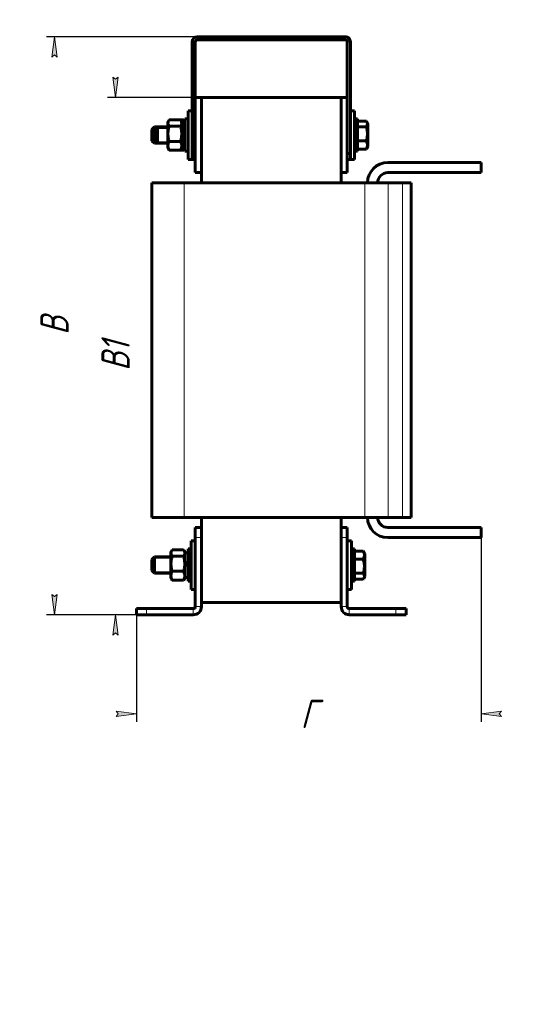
# Model space of a CAD drawing. Header units: millimetres. Extents: x 0 to 297, y 0 to 420.
# Tile 2 of 3: x 173 to 297, y 0 to 243. Entities that reach past the tile are written whole.
import ezdxf

# ---------------------------------------------------------------- set-up
doc = ezdxf.new("R2010")
doc.units = ezdxf.units.MM
doc.linetypes.add('K5LT_BASIC', pattern=[0])
doc.linetypes.add('K5LT_THIN', pattern=[0])
doc.layers.add('Системный слой', color=7, linetype='Continuous')
doc.styles.add('KDIMTEXTSTYLE', font='GOST_AU.SHX', dxfattribs={"width": 0.96, "oblique": 15, "height": 5})
doc.dimstyles.new('KDIMSTYLE (0.50)', dxfattribs={"dimtxt": 5, "dimasz": 1, "dimexe": 2, "dimexo": 0, "dimgap": 1, "dimtad": 1, "dimlfac": 2, "dimtxsty": 'KDIMTEXTSTYLE', "dimsah": 1, "dimcen": 0, "dimdle": 1, "dimadec": 0, "dimazin": 0, "dimtfac": 0.667, "dimtmove": 0, "dimatfit": 3, "dimfxl": 1, "dimtvp": 1, "dimtolj": 1, "dimtzin": 0, "dimarcsym": 0})

# ---------------------------------------------------------------- blocks, each defined once
blk = doc.blocks.new('U18')
at = {"layer": 'Системный слой', "color": 150, "linetype": 'K5LT_BASIC', "lineweight": 60, "true_color": 0x0080ff}
for p, q in [((214.8309477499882, 108.8813929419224), (214.8309477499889, 114.2955377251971)), ((214.8309477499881, 102.2955377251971), (214.8309477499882, 108.8813929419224))]:
    blk.add_line(p, q, dxfattribs=at)
blk = doc.blocks.new('U19')
at = {"layer": 'Системный слой', "color": 150, "linetype": 'K5LT_BASIC', "lineweight": 60, "true_color": 0x0080ff}
for p, q in [((214.0809477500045, 220.2955377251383), (214.0809477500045, 215.4616491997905)), ((214.0809477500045, 215.4616491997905), (214.0809477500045, 208.2955377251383))]:
    blk.add_line(p, q, dxfattribs=at)
blk = doc.blocks.new('U20')
at = {"layer": 'Системный слой', "color": 150, "linetype": 'K5LT_BASIC', "lineweight": 60, "true_color": 0x0080ff}
for p, q in [((209.9157133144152, 111.6633764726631), (209.8526551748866, 111.460101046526)), ((210.0149206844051, 111.8641881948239), (209.9157133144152, 111.6633764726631)), ((210.0482347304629, 111.9198150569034), (210.0149206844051, 111.8641881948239)), ((210.0837164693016, 111.9752126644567), (210.0482347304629, 111.9198150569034)), ((210.1212260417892, 112.0303820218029), (210.0837164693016, 111.9752126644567)), ((209.8526551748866, 111.460101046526), (209.8309477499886, 111.2553400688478))]:
    blk.add_line(p, q, dxfattribs=at)
blk = doc.blocks.new('U21')
at = {"layer": 'Системный слой', "color": 150, "linetype": 'K5LT_BASIC', "lineweight": 60, "true_color": 0x0080ff}
for p, q in [((212.9781817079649, 111.9752093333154), (212.9406694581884, 112.0303820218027)), ((213.0136607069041, 111.9198161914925), (212.9781817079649, 111.9752093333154)), ((213.0469748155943, 111.8641881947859), (213.0136607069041, 111.9198161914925)), ((213.1461809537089, 111.6633754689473), (213.0469748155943, 111.8641881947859)), ((213.2092443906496, 111.4601020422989), (213.1461809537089, 111.6633754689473)), ((213.2309477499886, 111.2553400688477), (213.2092443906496, 111.4601020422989))]:
    blk.add_line(p, q, dxfattribs=at)
blk = doc.blocks.new('U22')
at = {"layer": 'Системный слой', "color": 150, "linetype": 'K5LT_BASIC', "lineweight": 60, "true_color": 0x0080ff}
for p, q in [((205.755947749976, 214.4908227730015), (205.7559477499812, 216.2955377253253)), ((205.7559477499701, 212.2955377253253), (205.755947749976, 214.4908227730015))]:
    blk.add_line(p, q, dxfattribs=at)
blk = doc.blocks.new('U23')
at = {"layer": 'Системный слой', "color": 150, "linetype": 'K5LT_BASIC', "lineweight": 60, "true_color": 0x0080ff}
for p, q in [((205.1309477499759, 214.4297961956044), (205.1309477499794, 215.6705377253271)), ((205.1309477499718, 212.9205377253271), (205.1309477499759, 214.4297961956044))]:
    blk.add_line(p, q, dxfattribs=at)
blk = doc.blocks.new('U24')
at = {"layer": 'Системный слой', "color": 150, "linetype": 'K5LT_BASIC', "lineweight": 60, "true_color": 0x0080ff}
for p, q in [((255.8809477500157, 218.2955377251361), (255.8809477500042, 214.2955376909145)), ((255.8809477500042, 214.2955376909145), (255.8809477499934, 210.2955377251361))]:
    blk.add_line(p, q, dxfattribs=at)
blk = doc.blocks.new('U25')
at = {"layer": 'Системный слой', "color": 150, "linetype": 'K5LT_BASIC', "lineweight": 60, "true_color": 0x0080ff}
for p, q in [((258.0610226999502, 217.6921576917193), (258.0263960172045, 217.7430863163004)), ((258.0263960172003, 216.3122395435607), (258.2462108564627, 216.7335055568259)), ((258.0937725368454, 217.6410255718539), (258.0610226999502, 217.6921576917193)), ((258.1245240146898, 217.5896766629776), (258.0937725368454, 217.6410255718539)), ((258.283907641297, 217.1638951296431), (258.1245240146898, 217.5896766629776)), ((258.2462108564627, 216.7335055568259), (258.283907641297, 217.1638951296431))]:
    blk.add_line(p, q, dxfattribs=at)
blk = doc.blocks.new('U26')
at = {"layer": 'Системный слой', "color": 150, "linetype": 'K5LT_BASIC', "lineweight": 60, "true_color": 0x0080ff}
for p, q in [((206.5059477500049, 214.4908227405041), (206.5059477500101, 216.2955377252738)), ((206.5059477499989, 212.2955377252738), (206.5059477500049, 214.4908227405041))]:
    blk.add_line(p, q, dxfattribs=at)
blk = doc.blocks.new('U27')
at = {"layer": 'Системный слой', "color": 150, "linetype": 'K5LT_BASIC', "lineweight": 60, "true_color": 0x0080ff}
for p, q in [((205.8809477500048, 214.4297961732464), (205.8809477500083, 215.6705377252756)), ((205.8809477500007, 212.9205377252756), (205.8809477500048, 214.4297961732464))]:
    blk.add_line(p, q, dxfattribs=at)
blk = doc.blocks.new('U28')
at = {"layer": 'Системный слой', "color": 150, "linetype": 'K5LT_BASIC', "lineweight": 60, "true_color": 0x0080ff}
for p, q in [((255.1309477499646, 107.9049675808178), (255.1309477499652, 112.2955377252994)), ((255.1309477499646, 104.2955377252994), (255.1309477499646, 107.9049675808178))]:
    blk.add_line(p, q, dxfattribs=at)
blk = doc.blocks.new('U29')
at = {"layer": 'Системный слой', "color": 150, "linetype": 'K5LT_BASIC', "lineweight": 60, "true_color": 0x0080ff}
for p, q in [((209.1026551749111, 217.4601010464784), (209.0809477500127, 217.2553400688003)), ((209.1657133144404, 217.6633764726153), (209.1026551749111, 217.4601010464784)), ((209.2649206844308, 217.8641881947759), (209.1657133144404, 217.6633764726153)), ((209.2982347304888, 217.9198150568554), (209.2649206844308, 217.8641881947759)), ((209.3337164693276, 217.9752126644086), (209.2982347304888, 217.9198150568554)), ((209.3712260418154, 218.0303820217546), (209.3337164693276, 217.9752126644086))]:
    blk.add_line(p, q, dxfattribs=at)
blk = doc.blocks.new('U30')
at = {"layer": 'Системный слой', "color": 150, "linetype": 'K5LT_BASIC', "lineweight": 60, "true_color": 0x0080ff}
for p, q in [((212.2281817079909, 217.9752093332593), (212.1906694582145, 218.0303820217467)), ((212.2636607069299, 217.9198161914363), (212.2281817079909, 217.9752093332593)), ((212.29697481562, 217.8641881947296), (212.2636607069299, 217.9198161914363)), ((212.3961809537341, 217.6633754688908), (212.29697481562, 217.8641881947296)), ((212.4592443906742, 217.4601020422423), (212.3961809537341, 217.6633754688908)), ((212.4809477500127, 217.255340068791), (212.4592443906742, 217.4601020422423))]:
    blk.add_line(p, q, dxfattribs=at)
blk = doc.blocks.new('U31')
at = {"layer": 'Системный слой', "color": 150, "linetype": 'K5LT_BASIC', "lineweight": 60, "true_color": 0x0080ff}
for p, q in [((214.0309477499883, 108.6861078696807), (214.0309477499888, 112.2955377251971)), ((214.0309477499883, 104.2955377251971), (214.0309477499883, 108.6861078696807))]:
    blk.add_line(p, q, dxfattribs=at)
blk = doc.blocks.new('U32')
at = {"layer": 'Системный слой', "color": 150, "linetype": 'K5LT_BASIC', "lineweight": 60, "true_color": 0x0080ff}
for p, q in [((255.0809477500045, 220.2955377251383), (255.0809477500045, 214.2955377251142)), ((255.0809477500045, 214.2955377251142), (255.0809477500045, 208.2955377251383))]:
    blk.add_line(p, q, dxfattribs=at)
blk = doc.blocks.new('U33')
at = {"layer": 'Системный слой', "color": 150, "linetype": 'K5LT_BASIC', "lineweight": 60, "true_color": 0x0080ff}
for p, q in [((254.3309477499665, 107.7096825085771), (254.3309477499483, 114.2955377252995)), ((254.3309477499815, 102.2955377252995), (254.3309477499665, 107.7096825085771))]:
    blk.add_line(p, q, dxfattribs=at)
blk = doc.blocks.new('U34')
at = {"layer": 'Системный слой', "color": 150, "linetype": 'K5LT_BASIC', "lineweight": 60, "true_color": 0x0080ff}
for p, q in [((213.1948381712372, 211.0711092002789), (213.2267075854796, 211.2455377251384)), ((212.9406694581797, 210.5606934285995), (212.9781790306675, 210.6158627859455)), ((212.9781790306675, 210.6158627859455), (213.0136607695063, 210.6712603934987)), ((213.0136607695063, 210.6712603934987), (213.0469748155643, 210.7268872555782)), ((213.0469748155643, 210.7268872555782), (213.1337362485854, 210.898061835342)), ((213.1337362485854, 210.898061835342), (213.1948381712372, 211.0711092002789))]:
    blk.add_line(p, q, dxfattribs=at)
blk = doc.blocks.new('U35')
at = {"layer": 'Системный слой', "color": 150, "linetype": 'K5LT_BASIC', "lineweight": 60, "true_color": 0x0080ff}
for p, q in [((213.0434618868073, 217.8046814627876), (212.9406694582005, 218.0303820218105)), ((213.1270439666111, 217.5763160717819), (213.0434618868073, 217.8046814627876)), ((213.1879145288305, 217.3455377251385), (213.1270439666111, 217.5763160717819))]:
    blk.add_line(p, q, dxfattribs=at)
blk = doc.blocks.new('U36')
at = {"layer": 'Системный слой', "color": 150, "linetype": 'K5LT_BASIC', "lineweight": 60, "true_color": 0x0080ff}
for p, q in [((213.2809477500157, 218.2955377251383), (213.2809477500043, 214.2955377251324)), ((213.2809477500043, 214.2955377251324), (213.2809477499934, 210.2955377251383))]:
    blk.add_line(p, q, dxfattribs=at)
blk = doc.blocks.new('U37')
at = {"layer": 'Системный слой', "color": 150, "linetype": 'K5LT_BASIC', "lineweight": 60, "true_color": 0x0080ff}
for p, q in [((217.3309477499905, 223.5455377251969), (217.3309477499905, 202.5455377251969)), ((217.3309477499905, 120.0455377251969), (217.3309477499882, 117.5455377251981))]:
    blk.add_line(p, q, dxfattribs=at)
blk = doc.blocks.new('U38')
at = {"layer": 'Системный слой', "color": 150, "linetype": 'K5LT_BASIC', "lineweight": 60, "true_color": 0x0080ff}
for p, q in [((251.8309477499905, 223.5455377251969), (251.8309477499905, 202.5455377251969)), ((251.8309477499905, 120.0455377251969), (251.8309477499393, 117.5455377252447))]:
    blk.add_line(p, q, dxfattribs=at)
blk = doc.blocks.new('U39')
at = {"layer": 'Системный слой', "color": 150, "linetype": 'K5LT_BASIC', "lineweight": 60, "true_color": 0x0080ff}
for p, q in [((257.49620928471, 105.8575633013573), (257.276396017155, 106.278835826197)), ((257.2763960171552, 104.8479891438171), (257.3110202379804, 104.8989147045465)), ((257.3110202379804, 104.8989147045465), (257.3437726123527, 104.9500509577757)), ((257.3437726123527, 104.9500509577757), (257.3745240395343, 105.0013988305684)), ((257.3745240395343, 105.0013988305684), (257.5339056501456, 105.427167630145)), ((257.5339056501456, 105.427167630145), (257.49620928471, 105.8575633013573))]:
    blk.add_line(p, q, dxfattribs=at)
blk = doc.blocks.new('KDIMARROW_01')
at = {"layer": 'Системный слой'}
blk.add_hatch(color=0, dxfattribs=at).paths.add_polyline_path([(0, 0), (-5, 0.658262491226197), (-4.5, 5.51091059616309e-16), (-5, -0.6582624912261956)])
at = {"layer": 'Системный слой', "color": 0, "linetype": 'K5LT_THIN', "lineweight": 18}
for p, q in [((-4.5, 5.51091059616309e-16), (-5, 0.658262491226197)), ((-5, 0.658262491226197), (0, 0)), ((0, 0), (-5, -0.6582624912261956)), ((-5, -0.6582624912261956), (-4.5, 5.51091059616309e-16)), ((0, 0), (-1, 0))]:
    blk.add_line(p, q, dxfattribs=at)

msp = doc.modelspace()

# ---------------------------------------------------------------- linework, layer by layer
at = {"layer": 'Системный слой', "color": 150, "linetype": 'K5LT_BASIC', "lineweight": 60, "true_color": 0x0080ff}
for p, q in [((216.3309477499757, 238.5455377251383), (252.8309477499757, 238.5455377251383)), ((215.0809477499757, 209.7955377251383), (215.0809477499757, 237.2955377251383)), ((215.8309477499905, 223.5455377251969), (215.8309477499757, 237.2955377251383)), ((216.3309477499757, 237.7955377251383), (252.8309477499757, 237.7955377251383)), ((253.3309477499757, 237.2955377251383), (253.3309477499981, 223.545537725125)), ((254.0809477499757, 237.2955377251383), (254.0809477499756, 209.7955377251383)), ((215.8309477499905, 223.5455377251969), (215.8309477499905, 205.0455377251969)), ((215.8309477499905, 223.5455377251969), (217.3309477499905, 223.5455377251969)), ((217.3309477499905, 223.5455377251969), (217.3309477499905, 223.5955377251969)), ((217.3309477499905, 223.5955377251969), (251.8309477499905, 223.5955377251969)), ((217.3309477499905, 223.5455377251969), (217.3309477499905, 205.0455377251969)), ((217.3309477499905, 223.5455377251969), (251.8309477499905, 223.5455377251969)), ((217.3309477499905, 223.5455377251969), (251.8309477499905, 223.5455377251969)), ((251.8309477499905, 223.5455377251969), (251.8309477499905, 223.5955377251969)), ((251.8309477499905, 223.5455377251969), (251.8309477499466, 205.0455377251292)), ((251.8309477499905, 223.5455377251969), (253.3309477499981, 223.545537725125)), ((253.3309477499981, 223.545537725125), (253.3309477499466, 205.045537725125)), ((214.0809477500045, 220.2955377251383), (215.0809477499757, 220.295537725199)), ((214.8309477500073, 220.2955377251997), (215.0809477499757, 220.295537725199)), ((254.0809477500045, 220.2955377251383), (254.3309477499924, 220.29553772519)), ((254.0809477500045, 220.2955377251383), (255.0809477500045, 220.2955377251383)), ((205.7559477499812, 216.2955377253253), (205.1309477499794, 215.6705377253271)), ((206.5059477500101, 216.2955377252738), (205.7559477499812, 216.2955377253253)), ((206.5059477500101, 216.2955377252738), (205.8809477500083, 215.6705377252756)), ((209.0809477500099, 216.2955377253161), (206.5059477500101, 216.2955377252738)), ((209.2649206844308, 217.8641881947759), (209.0809477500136, 217.5455377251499)), ((209.0809477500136, 217.5455377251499), (209.0809477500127, 217.2553400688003)), ((209.0809477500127, 217.2553400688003), (209.0809477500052, 214.6128759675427)), ((212.1906694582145, 218.0303820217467), (209.3712260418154, 218.0303820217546)), ((212.19066945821, 216.4802981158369), (209.3712260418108, 216.4802981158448)), ((212.9406694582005, 218.0303820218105), (212.1906694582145, 218.0303820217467)), ((212.4809477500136, 217.5455377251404), (212.29697481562, 217.8641881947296)), ((212.4809477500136, 217.5455377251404), (212.4809477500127, 217.255340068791)), ((212.480947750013, 217.3455377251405), (213.280947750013, 217.3455377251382)), ((212.4809477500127, 217.255340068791), (212.4809477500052, 214.6128759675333)), ((213.2309477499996, 217.5455377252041), (213.0469748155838, 217.8641881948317)), ((213.2309477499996, 217.5455377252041), (213.230947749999, 217.3455377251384)), ((213.2809477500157, 218.2955377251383), (214.0809477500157, 218.2955377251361)), ((255.0809477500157, 218.2955377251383), (255.8809477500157, 218.2955377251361)), ((255.8809477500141, 217.7430863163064), (258.0263960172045, 217.7430863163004)), ((255.8809477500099, 216.3122395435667), (258.0263960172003, 216.3122395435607)), ((258.1245240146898, 217.5896766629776), (258.3809477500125, 217.1455377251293)), ((258.3809477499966, 211.4455377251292), (258.3809477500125, 217.1455377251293)), ((209.0809477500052, 214.6128759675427), (209.0809477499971, 211.6530736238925)), ((212.4809477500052, 214.6128759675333), (212.480947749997, 211.6530736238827)), ((205.7559477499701, 212.2955377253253), (205.1309477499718, 212.9205377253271)), ((206.5059477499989, 212.2955377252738), (205.7559477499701, 212.2955377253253)), ((206.5059477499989, 212.2955377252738), (205.8809477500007, 212.9205377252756)), ((209.0809477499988, 212.2955377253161), (206.5059477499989, 212.2955377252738)), ((209.0809477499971, 211.6530736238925), (209.0809477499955, 211.0455377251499)), ((212.1906694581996, 212.7454538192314), (209.3712260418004, 212.7454538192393)), ((212.480947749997, 211.6530736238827), (212.4809477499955, 211.0455377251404)), ((212.480947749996, 211.2455377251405), (213.280947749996, 211.2455377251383)), ((213.2309477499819, 211.2455377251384), (213.2309477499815, 211.0455377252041)), ((255.8809477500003, 212.8646909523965), (258.0263960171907, 212.8646909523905)), ((258.1245240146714, 211.0013987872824), (258.3809477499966, 211.4455377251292)), ((209.2649206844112, 210.7268872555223), (209.0809477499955, 211.0455377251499)), ((212.1906694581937, 210.5606934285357), (209.3712260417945, 210.5606934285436)), ((212.9406694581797, 210.5606934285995), (212.1906694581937, 210.5606934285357)), ((212.4809477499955, 211.0455377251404), (212.2969748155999, 210.7268872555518)), ((213.2309477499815, 211.0455377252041), (213.0469748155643, 210.7268872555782)), ((213.2809477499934, 210.2955377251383), (214.0809477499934, 210.2955377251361)), ((215.8309477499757, 209.7955377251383), (215.0809477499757, 209.7955377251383)), ((215.0809477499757, 209.7955377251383), (215.0809477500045, 208.2955377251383)), ((253.3309477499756, 209.7955377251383), (254.0809477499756, 209.7955377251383)), ((254.0809477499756, 209.7955377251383), (254.0809477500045, 208.2955377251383)), ((255.0809477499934, 210.2955377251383), (255.8809477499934, 210.2955377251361)), ((255.8809477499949, 210.847989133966), (258.0263960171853, 210.84798913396)), ((214.0809477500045, 208.2955377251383), (215.0809477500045, 208.2955377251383)), ((215.0809477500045, 208.2955377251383), (215.8309477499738, 208.2955377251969)), ((253.3309477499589, 208.2955377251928), (254.0809477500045, 208.2955377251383)), ((254.0809477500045, 208.2955377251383), (255.0809477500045, 208.2955377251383)), ((263.3309477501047, 207.545537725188), (286.3309477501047, 207.5455377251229)), ((286.3309477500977, 205.0455377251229), (286.3309477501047, 207.5455377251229)), ((215.8309477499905, 205.0455377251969), (217.3309477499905, 205.0455377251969)), ((251.8309477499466, 205.0455377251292), (253.3309477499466, 205.045537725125)), ((263.3309477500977, 205.045537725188), (286.3309477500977, 205.0455377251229)), ((205.0809477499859, 120.0455377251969), (205.0809477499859, 202.5455377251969)), ((205.0809477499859, 202.5455377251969), (213.0809477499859, 202.5455377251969)), ((213.0809477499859, 202.5455377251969), (257.6243665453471, 202.5455377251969)), ((257.6243665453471, 202.5455377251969), (263.4499664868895, 202.5455377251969)), ((263.4499664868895, 202.5455377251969), (266.9065476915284, 202.5455377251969)), ((266.9065476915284, 202.5455377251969), (269.080947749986, 202.5455377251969)), ((269.080947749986, 120.0455377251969), (269.080947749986, 202.5455377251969)), ((205.0809477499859, 120.0455377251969), (213.0809477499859, 120.0455377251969)), ((213.0809477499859, 120.0455377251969), (257.6243665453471, 120.0455377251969)), ((257.6243665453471, 120.0455377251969), (263.4499664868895, 120.0455377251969)), ((263.4499664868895, 120.0455377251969), (266.9065476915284, 120.0455377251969)), ((266.9065476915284, 120.0455377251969), (269.080947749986, 120.0455377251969)), ((215.8309477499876, 115.0455377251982), (215.830947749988, 117.5455377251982)), ((217.330947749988, 117.5455377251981), (215.830947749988, 117.5455377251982)), ((217.330947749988, 117.5455377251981), (217.3309477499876, 115.0455377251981)), ((251.8309477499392, 117.5455377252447), (253.3309477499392, 117.5455377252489)), ((251.8309477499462, 115.0455377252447), (251.8309477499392, 117.5455377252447)), ((253.3309477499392, 117.5455377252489), (253.3309477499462, 115.0455377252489)), ((286.3309477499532, 117.5455377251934), (263.3309477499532, 117.545537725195)), ((286.3309477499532, 117.5455377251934), (286.3309477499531, 115.0455377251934)), ((215.8309477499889, 114.295537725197), (214.8309477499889, 114.2955377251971)), ((215.8309477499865, 98.04553772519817), (215.8309477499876, 115.0455377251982)), ((217.3309477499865, 98.04553772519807), (217.3309477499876, 115.0455377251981)), ((251.8309477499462, 115.0455377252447), (251.8309477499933, 98.04553772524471)), ((253.3309477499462, 115.0455377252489), (253.3309477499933, 98.04553772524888)), ((254.3309477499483, 114.2955377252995), (253.3309477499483, 114.2955377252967)), ((286.3309477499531, 115.0455377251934), (263.3309477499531, 115.045537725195)), ((210.0149206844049, 111.864188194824), (209.8309477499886, 111.5455377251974)), ((212.9406694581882, 112.0303820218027), (210.121226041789, 112.0303820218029)), ((213.2309477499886, 111.5455377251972), (213.0469748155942, 111.8641881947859)), ((214.8309477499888, 112.2955377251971), (214.0309477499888, 112.2955377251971)), ((255.1309477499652, 112.2955377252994), (254.3309477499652, 112.2955377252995)), ((255.1309477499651, 111.7430863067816), (257.2763960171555, 111.7430863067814)), ((205.755947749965, 110.2955377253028), (205.130947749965, 109.6705377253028)), ((205.1309477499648, 106.9205377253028), (205.130947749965, 109.6705377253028)), ((209.8309477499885, 110.2955377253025), (205.7559477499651, 110.2955377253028)), ((205.7559477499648, 106.2955377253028), (205.755947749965, 110.2955377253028)), ((209.8309477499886, 111.5455377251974), (209.8309477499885, 111.2553400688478)), ((209.8309477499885, 111.2553400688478), (209.8309477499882, 108.6128759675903)), ((212.9406694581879, 110.4802981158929), (210.1212260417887, 110.480298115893)), ((213.2309477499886, 111.5455377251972), (213.2309477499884, 111.2553400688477)), ((214.0309477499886, 111.3455377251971), (213.2309477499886, 111.3455377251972)), ((213.2309477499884, 111.2553400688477), (213.2309477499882, 108.6128759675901)), ((255.1309477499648, 109.7263844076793), (257.2763960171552, 109.7263844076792)), ((257.3745240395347, 111.5896766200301), (257.6309477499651, 111.1455377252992)), ((257.6309477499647, 105.4455377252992), (257.6309477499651, 111.1455377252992)), ((205.7559477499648, 106.2955377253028), (205.1309477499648, 106.9205377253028)), ((209.8309477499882, 108.6128759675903), (209.830947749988, 105.65307362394)), ((213.2309477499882, 108.6128759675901), (213.230947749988, 105.6530736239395)), ((209.8309477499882, 106.2955377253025), (205.7559477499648, 106.2955377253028)), ((209.830947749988, 105.65307362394), (209.8309477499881, 105.0455377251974)), ((210.0149206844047, 104.7268872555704), (209.8309477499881, 105.0455377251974)), ((212.9406694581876, 106.7454538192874), (210.1212260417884, 106.7454538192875)), ((212.9406694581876, 104.5606934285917), (210.1212260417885, 104.5606934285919)), ((213.2309477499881, 105.0455377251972), (213.0469748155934, 104.726887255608)), ((213.230947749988, 105.6530736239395), (213.2309477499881, 105.0455377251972)), ((214.0309477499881, 105.2455377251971), (213.2309477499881, 105.2455377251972)), ((214.0309477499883, 105.2455377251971), (213.2309477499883, 105.2455377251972)), ((255.1309477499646, 106.2788358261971), (257.276396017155, 106.278835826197)), ((255.1309477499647, 104.8479891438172), (257.2763960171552, 104.8479891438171)), ((257.3745240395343, 105.0013988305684), (257.6309477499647, 105.4455377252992)), ((214.8309477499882, 104.2955377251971), (214.0309477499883, 104.2955377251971)), ((215.8309477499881, 102.295537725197), (214.8309477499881, 102.2955377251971)), ((215.8309477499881, 102.295537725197), (214.8309477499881, 102.2955377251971)), ((254.3309477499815, 102.2955377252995), (253.3309477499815, 102.2955377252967)), ((255.1309477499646, 104.2955377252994), (254.3309477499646, 104.2955377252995)), ((201.3309477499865, 96.04553772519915), (201.3309477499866, 97.54553772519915)), ((201.3309477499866, 97.54553772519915), (203.8309477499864, 97.54553772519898)), ((203.8309477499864, 97.54553772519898), (215.3309477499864, 97.5455377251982)), ((217.3309477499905, 99.04553772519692), (251.8309477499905, 99.04553772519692)), ((253.8309477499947, 97.54553772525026), (265.3309477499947, 97.54553772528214)), ((265.3309477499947, 97.54553772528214), (267.8309477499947, 97.54553772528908)), ((267.8309477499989, 96.04553772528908), (267.8309477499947, 97.54553772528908)), ((201.3309477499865, 96.04553772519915), (203.8309477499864, 96.04553772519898)), ((203.8309477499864, 96.04553772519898), (215.3309477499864, 96.0455377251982)), ((253.8309477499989, 96.04553772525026), (265.3309477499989, 96.04553772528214)), ((265.3309477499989, 96.04553772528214), (267.8309477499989, 96.04553772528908))]:
    msp.add_line(p, q, dxfattribs=at)
at = {"layer": 'Системный слой', "color": 7, "linetype": 'K5LT_THIN', "lineweight": 18}
for p, q in [((216.3309477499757, 238.5455377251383), (216.3309477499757, 237.7955377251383)), ((252.8309477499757, 237.7955377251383), (252.8309477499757, 238.5455377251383)), ((215.8309477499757, 237.2955377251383), (215.0809477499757, 237.2955377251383)), ((253.3309477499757, 237.2955377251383), (254.0809477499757, 237.2955377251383)), ((205.7559477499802, 215.9572465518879), (205.4176565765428, 215.95724655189)), ((206.1676565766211, 215.9572465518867), (205.7559477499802, 215.9572465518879)), ((206.5059477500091, 215.9572465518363), (206.1676565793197, 215.9572465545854)), ((209.080947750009, 215.9572465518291), (206.5059477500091, 215.9572465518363)), ((205.7559477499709, 212.6338288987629), (205.4176565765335, 212.6338288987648)), ((206.1676565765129, 212.6338288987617), (205.7559477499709, 212.6338288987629)), ((206.5059477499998, 212.6338288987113), (206.1676565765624, 212.6338288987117)), ((209.0809477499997, 212.6338288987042), (206.5059477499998, 212.6338288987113)), ((213.0809477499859, 120.0455377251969), (213.0809477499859, 202.5455377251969)), ((257.6243665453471, 120.0455377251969), (257.6243665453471, 202.5455377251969)), ((263.4499664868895, 120.0455377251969), (263.4499664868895, 202.5455377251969)), ((266.9065476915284, 120.0455377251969), (266.9065476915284, 202.5455377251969)), ((217.3309477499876, 115.0455377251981), (215.8309477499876, 115.0455377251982)), ((251.8309477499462, 115.0455377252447), (253.3309477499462, 115.0455377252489)), ((205.7559477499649, 109.9572465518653), (205.4176565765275, 109.9572465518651)), ((209.8309477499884, 109.957246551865), (205.7559477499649, 109.9572465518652)), ((205.7559477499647, 106.6338288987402), (205.4176565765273, 106.6338288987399)), ((209.8309477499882, 106.63382889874), (205.7559477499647, 106.6338288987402)), ((203.8309477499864, 96.04553772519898), (203.8309477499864, 97.54553772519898)), ((215.3309477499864, 96.0455377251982), (215.3309477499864, 97.5455377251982)), ((217.3309477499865, 98.04553772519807), (215.8309477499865, 98.04553772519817)), ((251.8309477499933, 98.04553772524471), (253.3309477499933, 98.04553772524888)), ((253.8309477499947, 97.54553772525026), (253.8309477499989, 96.04553772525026)), ((265.3309477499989, 96.04553772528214), (265.3309477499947, 97.54553772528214))]:
    msp.add_line(p, q, dxfattribs=at)
at = {"layer": 'Системный слой', "color": 150, "linetype": 'K5LT_BASIC', "lineweight": 60, "true_color": 0x0080ff}
for centre, radius, start, end in [((216.3309477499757, 237.2955377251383), 1.25, 90.00000000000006, 180), ((252.8309477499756, 237.2955377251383), 1.25, 0, 90.00000000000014), ((216.3309477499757, 237.2955377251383), 0.5, 90.00000000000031, 180), ((252.8309477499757, 237.2955377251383), 0.5, 0, 90), ((263.3309477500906, 202.545537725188), 5, 89.99999999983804, 179.999999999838), ((263.3309477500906, 202.545537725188), 2.499999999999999, 90.00000000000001, 180), ((263.3309477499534, 120.045537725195), 4.999999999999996, 180, 270), ((263.3309477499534, 120.045537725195), 2.5, 179.9999999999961, 269.9999999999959), ((215.330947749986, 98.0455377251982), 0.4999999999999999, 269.9999999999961, 0), ((215.3309477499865, 98.0455377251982), 2, 269.9999999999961, 0), ((253.8309477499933, 98.04553772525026), 2, 180, 270), ((253.8309477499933, 98.04553772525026), 0.5, 180, 270)]:
    msp.add_arc(centre, radius, start, end, dxfattribs=at)
for centre, major_axis, ratio, start_param, end_param in [((212.0622825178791, 214.2955377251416), (8.379262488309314, 3.038621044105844), 0.03141267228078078, 1.413459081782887, 1.509423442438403), ((212.0622825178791, 214.2955377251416), (5.631963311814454, 2.042351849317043), 0.03141267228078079, 1.341310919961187, 1.485004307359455), ((213.69961298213, 214.2955377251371), (8.379262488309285, 3.038621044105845), 0.03141267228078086, -4.673797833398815, -4.577833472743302), ((212.8122825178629, 108.2955377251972), (-8.37926248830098, -3.038621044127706), 0.03141267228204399, 4.555051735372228, 4.651016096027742), ((212.8122825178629, 108.2955377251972), (-5.631963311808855, -2.042351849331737), 0.031412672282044, 4.482903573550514, 4.626596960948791), ((214.4496129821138, 108.2955377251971), (-8.379262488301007, -3.038621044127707), 0.03141267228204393, -1.532205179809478, -1.436240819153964)]:
    msp.add_ellipse(centre, major_axis=major_axis, ratio=ratio, start_param=start_param, end_param=end_param, dxfattribs=at)
for points, knots in [([(209.0809477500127, 217.2553400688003), (209.0809466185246, 217.2078202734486), (209.0877980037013, 217.1160066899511), (209.1179417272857, 216.9762365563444), (209.1606230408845, 216.8548126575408), (209.2371085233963, 216.6872234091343), (209.3093390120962, 216.5688490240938), (209.3712260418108, 216.4802981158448)], [0, 0, 0, 0, 1.447402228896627, 2.799720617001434, 4.280073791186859, 5.188369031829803, 8, 8, 8, 8]), ([(209.3712260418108, 216.4802981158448), (209.3276386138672, 216.3300276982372), (209.2597446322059, 216.0728919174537), (209.1959180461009, 215.7694529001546), (209.1550710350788, 215.5369586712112), (209.1256657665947, 215.3356801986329), (209.0978560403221, 215.0745480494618), (209.0835591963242, 214.8353513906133), (209.0809477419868, 214.6724132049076), (209.0809477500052, 214.6128759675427)], [0, 0, 0, 0, 2.474942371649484, 4.205135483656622, 4.904264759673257, 6.209402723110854, 7.422733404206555, 9.0585836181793, 10, 10, 10, 10]), ([(212.19066945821, 216.4802981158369), (212.2292881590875, 216.5355588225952), (212.2866791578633, 216.6247730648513), (212.3541384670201, 216.7503731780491), (212.3982407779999, 216.8488331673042), (212.4346244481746, 216.9501547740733), (212.4632868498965, 217.0585031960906), (212.4783362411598, 217.1630054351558), (212.4809479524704, 217.2306301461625), (212.4809477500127, 217.255340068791)], [0, 0, 0, 0, 2.192923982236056, 3.518258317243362, 4.904264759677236, 6.009799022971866, 7.42273340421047, 9.05858361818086, 10, 10, 10, 10]), ([(212.4809477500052, 214.6128759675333), (212.4809488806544, 214.7273723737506), (212.4740974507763, 214.9485922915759), (212.4439537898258, 215.2853609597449), (212.4012724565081, 215.5779253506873), (212.3460057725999, 215.8697000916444), (212.2805703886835, 216.1563020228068), (212.222424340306, 216.3708215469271), (212.19066945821, 216.4802981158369)], [0, 0, 0, 0, 1.628327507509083, 3.149685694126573, 4.81508301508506, 5.8369151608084, 7.376988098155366, 9, 9, 9, 9]), ([(258.0263960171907, 212.8646909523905), (258.0704296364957, 213.0164990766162), (258.1356880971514, 213.2659592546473), (258.2041596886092, 213.6011499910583), (258.2455545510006, 213.861773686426), (258.2726132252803, 214.0966620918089), (258.2901204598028, 214.3375151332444), (258.2964458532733, 214.5794526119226), (258.290988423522, 214.811692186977), (258.2757921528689, 215.0464487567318), (258.2461863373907, 215.3194283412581), (258.1743333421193, 215.7544977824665), (258.0899441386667, 216.0931542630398), (258.0263960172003, 216.3122395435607)], [0, 0, 0, 0, 1.896476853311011, 3.090857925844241, 4.103534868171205, 5.062016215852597, 5.92721662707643, 6.99984169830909, 7.964308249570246, 8.71339026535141, 9.822572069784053, 11.25916190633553, 14, 14, 14, 14]), ([(209.0809477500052, 214.6128759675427), (209.080946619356, 214.4983795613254), (209.0877980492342, 214.2771596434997), (209.1179417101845, 213.9403909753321), (209.1606230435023, 213.6478265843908), (209.2158897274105, 213.3560518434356), (209.2813251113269, 213.0694499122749), (209.3394711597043, 212.8549303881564), (209.3712260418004, 212.7454538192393)], [0, 0, 0, 0, 1.628327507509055, 3.149685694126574, 4.815083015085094, 5.836915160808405, 7.37698809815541, 9, 9, 9, 9]), ([(212.1906694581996, 212.7454538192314), (212.2342568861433, 212.8957242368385), (212.3021508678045, 213.1528600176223), (212.3659774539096, 213.4562990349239), (212.4068244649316, 213.6887932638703), (212.4362297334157, 213.8900717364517), (212.4640394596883, 214.1512038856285), (212.4783363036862, 214.3904005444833), (212.4809477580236, 214.5533387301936), (212.4809477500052, 214.6128759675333)], [0, 0, 0, 0, 2.474942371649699, 4.205135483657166, 4.904264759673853, 6.209402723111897, 7.422733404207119, 9.058583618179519, 10, 10, 10, 10]), ([(209.0809477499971, 211.6530736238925), (209.0809466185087, 211.5860970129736), (209.0877980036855, 211.4566906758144), (209.1179417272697, 211.2596921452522), (209.1606230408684, 211.0885516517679), (209.2371085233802, 210.8523435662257), (209.3093390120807, 210.6855011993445), (209.3712260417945, 210.5606934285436)], [0, 0, 0, 0, 1.447402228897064, 2.799720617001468, 4.280073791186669, 5.188369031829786, 8, 8, 8, 8]), ([(209.3712260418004, 212.7454538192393), (209.3326073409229, 212.6675668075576), (209.275216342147, 212.5418241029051), (209.2077570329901, 212.3647974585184), (209.1636547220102, 212.226023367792), (209.1272710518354, 212.0832159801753), (209.0986086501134, 211.9305046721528), (209.0835592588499, 211.783214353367), (209.0809475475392, 211.6879009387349), (209.0809477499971, 211.6530736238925)], [0, 0, 0, 0, 2.192923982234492, 3.518258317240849, 4.904264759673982, 6.009799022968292, 7.422733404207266, 9.058583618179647, 10, 10, 10, 10]), ([(212.480947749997, 211.6530736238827), (212.4809488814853, 211.7200502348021), (212.4740974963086, 211.8494565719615), (212.4439537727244, 212.04645510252), (212.4012724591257, 212.2175955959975), (212.3247869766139, 212.4538036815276), (212.2525564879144, 212.6206460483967), (212.1906694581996, 212.7454538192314)], [0, 0, 0, 0, 1.447402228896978, 2.79972061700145, 4.280073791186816, 5.188369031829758, 8, 8, 8, 8]), ([(212.1906694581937, 210.5606934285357), (212.2292881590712, 210.6385804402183), (212.286679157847, 210.7643231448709), (212.354138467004, 210.9413497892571), (212.3982407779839, 211.080123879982), (212.4346244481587, 211.2229312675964), (212.4632868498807, 211.3756425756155), (212.4783362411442, 211.5229328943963), (212.4809479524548, 211.6182463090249), (212.480947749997, 211.6530736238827)], [0, 0, 0, 0, 2.192923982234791, 3.518258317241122, 4.904264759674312, 6.009799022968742, 7.42273340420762, 9.0585836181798, 10, 10, 10, 10]), ([(258.0263960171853, 210.84798913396), (258.0902555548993, 210.9767748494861), (258.1730061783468, 211.1712201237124), (258.2423069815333, 211.4147534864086), (258.2726130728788, 211.5686516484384), (258.2901205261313, 211.7095424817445), (258.2964458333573, 211.8510679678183), (258.2902595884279, 212.0050640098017), (258.2707204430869, 212.160069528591), (258.2293487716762, 212.3533321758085), (258.1536462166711, 212.5891296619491), (258.0737133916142, 212.769265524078), (258.0263960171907, 212.8646909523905)], [0, 0, 0, 0, 2.553902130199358, 3.810425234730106, 4.700443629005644, 5.503844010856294, 6.499853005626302, 7.395429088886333, 8.436530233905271, 9.460020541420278, 11.10496082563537, 13, 13, 13, 13]), ([(257.2763960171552, 109.7263844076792), (257.3402555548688, 109.8551701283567), (257.4230061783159, 110.0496154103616), (257.4923069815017, 110.2931487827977), (257.5226130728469, 110.4470469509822), (257.540120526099, 110.5879377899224), (257.5464458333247, 110.7294632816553), (257.540259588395, 110.8834593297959), (257.5207204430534, 111.038464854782), (257.4793487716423, 111.2317275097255), (257.4036462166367, 111.4675250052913), (257.3237133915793, 111.6476608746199), (257.2763960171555, 111.7430863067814)], [0, 0, 0, 0, 2.553902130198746, 3.810425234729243, 4.70044362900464, 5.503844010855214, 6.499853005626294, 7.395429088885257, 8.436530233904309, 9.46002054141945, 11.10496082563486, 13, 13, 13, 13]), ([(209.8309477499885, 111.2553400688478), (209.8309466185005, 111.2078202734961), (209.8377980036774, 111.1160066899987), (209.8679417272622, 110.9762365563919), (209.9106230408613, 110.8548126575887), (209.9871085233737, 110.6872234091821), (210.0593390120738, 110.5688490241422), (210.1212260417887, 110.480298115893)], [0, 0, 0, 0, 1.447402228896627, 2.799720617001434, 4.280073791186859, 5.188369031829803, 8, 8, 8, 8]), ([(210.1212260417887, 110.480298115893), (210.0776386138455, 110.3300276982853), (210.0097446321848, 110.0728919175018), (209.9459180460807, 109.7694529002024), (209.9050710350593, 109.5369586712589), (209.8756657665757, 109.3356801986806), (209.8478560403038, 109.0745480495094), (209.8335591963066, 108.8353513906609), (209.8309477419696, 108.6724132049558), (209.8309477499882, 108.6128759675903)], [0, 0, 0, 0, 2.474942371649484, 4.205135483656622, 4.904264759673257, 6.209402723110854, 7.422733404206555, 9.0585836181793, 10, 10, 10, 10]), ([(212.9406694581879, 110.4802981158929), (212.9792881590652, 110.5355588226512), (213.0366791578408, 110.6247730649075), (213.1041384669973, 110.7503731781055), (213.1482407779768, 110.8488331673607), (213.1846244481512, 110.9501547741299), (213.2132868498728, 111.0585031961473), (213.2283362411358, 111.1630054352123), (213.2309479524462, 111.2306301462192), (213.2309477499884, 111.2553400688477)], [0, 0, 0, 0, 2.192923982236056, 3.518258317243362, 4.904264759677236, 6.009799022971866, 7.42273340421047, 9.05858361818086, 10, 10, 10, 10]), ([(213.2309477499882, 108.6128759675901), (213.2309488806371, 108.7273723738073), (213.2240974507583, 108.9485922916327), (213.193953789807, 109.2853609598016), (213.1512724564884, 109.5779253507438), (213.0960057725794, 109.8697000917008), (213.0305703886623, 110.1563020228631), (212.9724243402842, 110.3708215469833), (212.9406694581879, 110.4802981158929)], [0, 0, 0, 0, 1.628327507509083, 3.149685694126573, 4.81508301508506, 5.8369151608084, 7.376988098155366, 9, 9, 9, 9]), ([(257.276396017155, 106.278835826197), (257.3204296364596, 106.4306439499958), (257.3856880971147, 106.6801041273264), (257.4541596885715, 107.0152948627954), (257.4955545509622, 107.2759185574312), (257.5226132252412, 107.5108069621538), (257.5401204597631, 107.7516600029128), (257.5464458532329, 107.993597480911), (257.5409884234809, 108.2258370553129), (257.5257921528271, 108.4605936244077), (257.4961863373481, 108.7335732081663), (257.424333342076, 109.1686426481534), (257.3399441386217, 109.5072991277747), (257.2763960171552, 109.7263844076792)], [0, 0, 0, 0, 1.896476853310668, 3.090857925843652, 4.103534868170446, 5.062016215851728, 5.927216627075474, 6.999841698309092, 7.964308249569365, 8.713390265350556, 9.822572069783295, 11.25916190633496, 14, 14, 14, 14]), ([(209.8309477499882, 108.6128759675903), (209.8309466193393, 108.4983795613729), (209.837798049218, 108.2771596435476), (209.8679417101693, 107.9403909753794), (209.9106230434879, 107.6478265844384), (209.9658897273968, 107.3560518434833), (210.0313251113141, 107.069449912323), (210.0894711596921, 106.8549303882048), (210.1212260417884, 106.7454538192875)], [0, 0, 0, 0, 1.628327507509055, 3.149685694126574, 4.815083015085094, 5.836915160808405, 7.37698809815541, 9, 9, 9, 9]), ([(212.9406694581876, 106.7454538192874), (212.9842568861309, 106.8957242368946), (213.0521508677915, 107.1528600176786), (213.1159774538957, 107.4562990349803), (213.1568244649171, 107.6887932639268), (213.1862297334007, 107.8900717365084), (213.2140394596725, 108.1512038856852), (213.2283363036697, 108.3904005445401), (213.2309477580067, 108.5533387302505), (213.2309477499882, 108.6128759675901)], [0, 0, 0, 0, 2.474942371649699, 4.205135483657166, 4.904264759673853, 6.209402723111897, 7.422733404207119, 9.058583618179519, 10, 10, 10, 10]), ([(209.830947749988, 105.65307362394), (209.8309466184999, 105.5860970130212), (209.837798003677, 105.4566906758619), (209.8679417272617, 105.2596921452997), (209.910623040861, 105.0885516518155), (209.9871085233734, 104.8523435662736), (210.0593390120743, 104.6855011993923), (210.1212260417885, 104.5606934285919)], [0, 0, 0, 0, 1.447402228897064, 2.799720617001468, 4.280073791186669, 5.188369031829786, 8, 8, 8, 8]), ([(210.1212260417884, 106.7454538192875), (210.0826073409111, 106.6675668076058), (210.0252163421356, 106.5418241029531), (209.9577570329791, 106.3647974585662), (209.9136547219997, 106.2260233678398), (209.8772710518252, 106.083215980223), (209.8486086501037, 105.9305046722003), (209.8335592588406, 105.7832143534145), (209.8309475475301, 105.6879009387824), (209.830947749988, 105.65307362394)], [0, 0, 0, 0, 2.192923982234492, 3.518258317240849, 4.904264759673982, 6.009799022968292, 7.422733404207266, 9.058583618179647, 10, 10, 10, 10]), ([(213.230947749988, 105.6530736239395), (213.2309488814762, 105.7200502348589), (213.224097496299, 105.8494565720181), (213.1939537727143, 106.0464551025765), (213.1512724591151, 106.2175955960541), (213.0747869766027, 106.4538036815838), (213.0025564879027, 106.6206460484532), (212.9406694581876, 106.7454538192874)], [0, 0, 0, 0, 1.447402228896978, 2.79972061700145, 4.280073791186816, 5.188369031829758, 8, 8, 8, 8]), ([(212.9406694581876, 104.5606934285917), (212.979288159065, 104.6385804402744), (213.0366791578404, 104.7643231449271), (213.1041384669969, 104.9413497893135), (213.1482407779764, 105.0801238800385), (213.1846244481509, 105.2229312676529), (213.2132868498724, 105.3756425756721), (213.2283362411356, 105.5229328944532), (213.2309479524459, 105.6182463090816), (213.230947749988, 105.6530736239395)], [0, 0, 0, 0, 2.192923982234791, 3.518258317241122, 4.904264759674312, 6.009799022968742, 7.42273340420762, 9.0585836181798, 10, 10, 10, 10])]:
    msp.add_open_spline(points, degree=3, knots=knots, dxfattribs=at)
for points in [[(212.9406694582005, 218.0303820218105), (212.9791463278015, 217.9753264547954), (213.0147912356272, 217.9199300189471), (213.0469748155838, 217.8641881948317)], [(209.3712260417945, 210.5606934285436), (209.3327491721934, 210.6157489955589), (209.2971042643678, 210.6711454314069), (209.2649206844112, 210.7268872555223)], [(212.2969748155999, 210.7268872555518), (212.2647870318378, 210.6711370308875), (212.2291544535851, 210.6157606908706), (212.1906694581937, 210.5606934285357)], [(258.1245240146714, 211.0013987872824), (258.0948122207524, 210.9499370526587), (258.0619206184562, 210.8988204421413), (258.0263960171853, 210.84798913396)], [(257.2763960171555, 111.7430863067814), (257.311913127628, 111.6922657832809), (257.3448161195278, 111.6411306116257), (257.3745240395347, 111.5896766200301)], [(210.1212260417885, 104.5606934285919), (210.0827491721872, 104.615748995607), (210.0471042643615, 104.671145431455), (210.0149206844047, 104.7268872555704)], [(213.0469748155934, 104.726887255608), (213.0147870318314, 104.6711370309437), (212.9791544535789, 104.6157606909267), (212.9406694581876, 104.5606934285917)]]:
    msp.add_open_spline(points, degree=3, dxfattribs=at)

# ---------------------------------------------------------------- block references
at = {"layer": 'Системный слой'}
for name in ['U37', 'U38', 'U19', 'U32', 'U22', 'U26', 'U29', 'U30', 'U35', 'U36', 'U24', 'U25', 'U23', 'U27', 'U34', 'U18', 'U33', 'U20', 'U21', 'U31', 'U28', 'U39']:
    msp.add_blockref(name, (0, 0), dxfattribs=at)

# ---------------------------------------------------------------- dimensions: what is measured, and where the dimension line sits
at = {"layer": 'Системный слой', "color": 7}
for base, p1, p2, location, text in [((181.0840070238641, 238.5455377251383), (201.3309477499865, 96.04553772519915), (216.3309477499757, 238.5455377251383), (181.0840070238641, 167.2955377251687), '\\H7.0;\\W0.965;\\Q15;\\H7.0;\\W0.965;\\Q15;\\Q15;В'), ((196.1657863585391, 96.04553772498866), (215.8309477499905, 223.5455377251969), (205.9122843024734, 96.04553772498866), (196.1657863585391, 159.7955377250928), '\\H7.0;\\W0.965;\\Q15;\\H7.0;\\W0.965;\\Q15;\\Q15;В1')]:
    msp.add_linear_dim(base=base, p1=p1, p2=p2, angle=90, location=location, text=text, dimstyle='KDIMSTYLE (0.50)', override={"dimexo": 0, "dimblk1": 'KDIMARROW_01', "dimblk2": 'KDIMARROW_01', "dimse1": 0, "dimse2": 0, "dimclrt": 7, "dimtolj": 1}, dxfattribs=at).render()
msp.add_linear_dim(base=(201.3309477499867, 71.60917086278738), p1=(286.3309477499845, 116.0455377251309), p2=(201.3309477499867, 96.79553772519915), location=(243.8309477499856, 71.60917086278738), text='\\H7.0;\\W0.965;\\Q15;\\H7.0;\\W0.965;\\Q15;\\Q15;Г', dimstyle='KDIMSTYLE (0.50)', override={"dimexo": 0, "dimblk1": 'KDIMARROW_01', "dimblk2": 'KDIMARROW_01', "dimse1": 0, "dimse2": 0, "dimclrt": 7, "dimtolj": 1}, dxfattribs=at).render()

doc.saveas('drawing.dxf')
